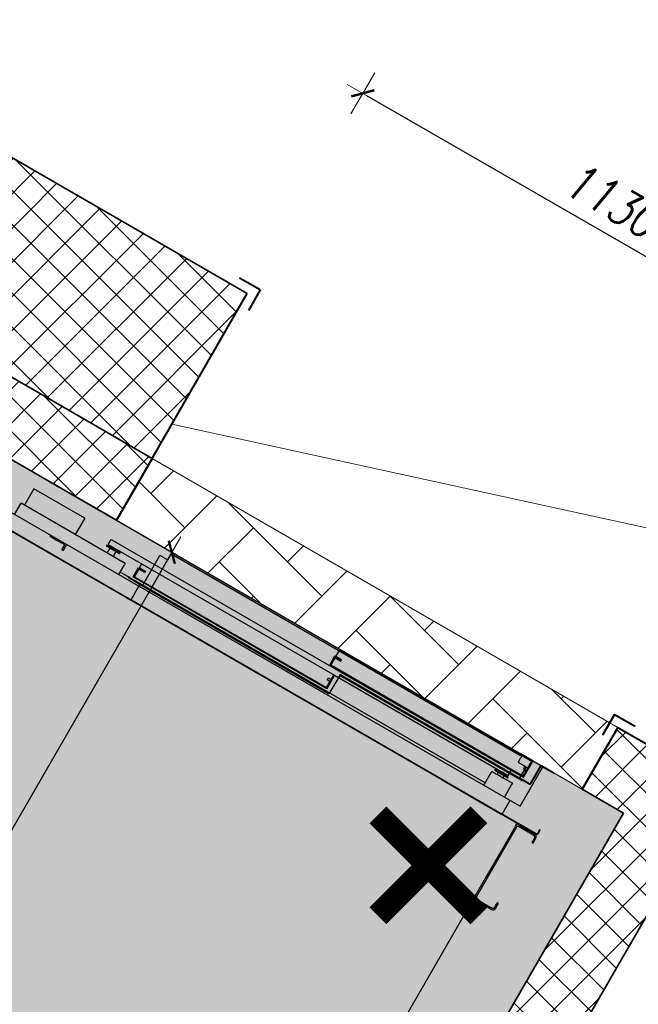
# Model space of a CAD drawing. Header units: millimetres. Extents: x 558 to 24471, y -5755 to 3551.
# Tile 32 of 35: x 23342 to 23472, y 2774 to 2981. Entities that reach past the tile are written whole.
import ezdxf

# ---------------------------------------------------------------- set-up
doc = ezdxf.new("R2010")
doc.units = ezdxf.units.MM
doc.layers.add('K_Dzwig', color=10, linetype='Continuous')
for name, color, linetype, lineweight in [('K_Grube', 4, 'Continuous', 35), ('K_Grube_projektowane', 10, 'Continuous', 40), ('K_Kreskowanie', 8, 'Continuous', 5), ('K_Naroznik', 160, 'Continuous', 40), ('K_Opis_zmienny', 2, 'Continuous', 13), ('K_Widokowe', 6, 'Continuous', 13), ('K_Wyburzenia', 8, 'Continuous', 5), ('K_Wymiarowanie', 84, 'Continuous', 13)]:
    doc.layers.add(name, color=color, linetype=linetype, lineweight=lineweight)
doc.styles.add('Zwykły 50', font='romans.shx', dxfattribs={"width": 0.8, "oblique": 10, "height": 7.5})
doc.dimstyles.new('Skala_50', dxfattribs={"dimtxt": 7.5, "dimasz": 1, "dimexe": 1.25, "dimexo": 0.625, "dimgap": 3, "dimtad": 1, "dimdec": 1, "dimlfac": 10, "dimrnd": 0.5, "dimdsep": 46, "dimtxsty": 'Zwykły 50', "dimblk": 'Wymiar', "dimcen": 2.5, "dimse1": 1, "dimse2": 1, "dimazin": 0, "dimtfac": 1, "dimtdec": 1, "dimtix": 1, "dimtmove": 0, "dimatfit": 3, "dimfxl": 1, "dimtfill": 1, "dimarcsym": 0})

# ---------------------------------------------------------------- blocks, each defined once
blk = doc.blocks.new('kabina')
at = {"layer": 'K_Dzwig'}
for p, q in [((17908.07, -7146.85), (17768.07, -7146.85)), ((17905.57, -7146.85), (17902.67, -7146.85)), ((17902.67, -7146.85), (17902.67, -7146.97)), ((17902.67, -7146.97), (17905.45, -7146.97)), ((17905.45, -7146.97), (17905.45, -7150.73)), ((17905.57, -7146.85), (17905.54, -7146.85)), ((17905.57, -7150.85), (17905.57, -7146.85)), ((17905.57, -7146.85), (17905.57, -7150.85)), ((17910.52, -7146.82), (17907.76, -7146.82)), ((17910.52, -7146.94), (17907.76, -7146.94)), ((17908.07, -7156.45), (17908.07, -7146.85)), ((17910.82, -7146.82), (17910.52, -7146.82)), ((17910.52, -7146.94), (17910.82, -7146.94)), ((17910.82, -7146.94), (17910.82, -7146.82)), ((17816.19, -7155.85), (17816.19, -7148.65)), ((17816.79, -7148.65), (17816.19, -7148.65)), ((17816.79, -7148.65), (17817.94, -7148.65)), ((17818.09, -7147.15), (17818.09, -7147.45)), ((17818.39, -7147.15), (17818.09, -7147.15)), ((17818.09, -7147.75), (17818.09, -7147.45)), ((17818.09, -7148.5), (17818.09, -7147.75)), ((17818.39, -7147.15), (17902.79, -7147.15)), ((17859.77, -7148.65), (17858.57, -7148.65)), ((17858.57, -7148.65), (17858.57, -7150.85)), ((17858.69, -7150.73), (17858.69, -7148.77)), ((17858.69, -7148.77), (17859.77, -7148.77)), ((17858.81, -7148.55), (17858.81, -7147.07)), ((17858.81, -7147.07), (17905.37, -7147.07)), ((17860.2, -7148.55), (17858.81, -7148.55)), ((17858.81, -7148.87), (17860.2, -7148.87)), ((17858.81, -7150.68), (17858.81, -7148.87)), ((17859.77, -7148.77), (17859.77, -7148.65)), ((17860.2, -7148.87), (17860.2, -7148.55)), ((17903.09, -7147.15), (17902.79, -7147.15)), ((17903.09, -7147.45), (17903.09, -7147.15)), ((17903.09, -7147.75), (17903.09, -7147.45)), ((17903.09, -7148.5), (17903.09, -7147.75)), ((17904.39, -7148.65), (17903.24, -7148.65)), ((17904.99, -7148.65), (17904.39, -7148.65)), ((17904.68, -7148.73), (17904.68, -7149.22)), ((17905.37, -7148.73), (17904.68, -7148.73)), ((17904.99, -7148.65), (17904.99, -7151.35)), ((17905.37, -7147.07), (17905.37, -7148.73)), ((17907.52, -7147.06), (17907.52, -7151.23)), ((17907.64, -7147.06), (17907.64, -7151.23)), ((17798.62, -7149.75), (17786.27, -7149.75)), ((17786.27, -7149.75), (17786.27, -7153.75)), ((17798.62, -7149.75), (17798.62, -7153.75)), ((17805.66, -7152.1), (17805.66, -7150.85)), ((17805.66, -7150.85), (17860.57, -7150.85)), ((17806.5, -7150.85), (17806.5, -7150.85)), ((17806.5, -7150.85), (17806.55, -7150.85)), ((17806.55, -7150.85), (17806.55, -7150.85)), ((17806.55, -7150.85), (17806.57, -7150.85)), ((17806.57, -7150.85), (17806.76, -7150.85)), ((17806.75, -7150.85), (17806.75, -7150.85)), ((17806.76, -7150.85), (17806.78, -7150.85)), ((17858.57, -7150.85), (17905.57, -7150.85)), ((17905.45, -7150.73), (17858.69, -7150.73)), ((17905.37, -7150.68), (17858.81, -7150.68)), ((17860.57, -7150.85), (17902.64, -7150.85)), ((17901.24, -7150.85), (17902.64, -7150.85)), ((17902.64, -7152.1), (17902.64, -7150.85)), ((17904.68, -7149.22), (17905.37, -7149.22)), ((17905.37, -7149.22), (17905.37, -7150.68)), ((17805.96, -7152.13), (17805.46, -7152.37)), ((17805.46, -7152.37), (17805.46, -7152.53)), ((17805.46, -7152.37), (17808.66, -7152.37)), ((17805.46, -7152.53), (17805.51, -7152.58)), ((17805.46, -7152.53), (17808.66, -7152.53)), ((17808.61, -7152.58), (17805.51, -7152.58)), ((17805.66, -7152.1), (17860.57, -7152.1)), ((17805.96, -7152.1), (17805.96, -7152.13)), ((17805.96, -7152.13), (17808.16, -7152.13)), ((17806.31, -7152.58), (17806.31, -7153.03)), ((17806.31, -7153.03), (17806.31, -7153.75)), ((17807.8, -7153.03), (17807.81, -7153.03)), ((17807.81, -7153.03), (17807.81, -7152.58)), ((17807.81, -7153.03), (17807.81, -7153.75)), ((17808.16, -7152.13), (17808.16, -7152.1)), ((17808.16, -7152.13), (17808.16, -7152.1)), ((17808.66, -7152.37), (17808.16, -7152.13)), ((17808.16, -7152.13), (17808.16, -7152.13)), ((17808.61, -7152.58), (17808.66, -7152.53)), ((17808.66, -7152.53), (17808.66, -7152.37)), ((17813.57, -7155.35), (17813.57, -7153.15)), ((17813.57, -7153.15), (17814.77, -7153.15)), ((17813.81, -7153.05), (17813.81, -7152.1)), ((17813.81, -7153.05), (17815.2, -7153.05)), ((17814.77, -7153.15), (17814.77, -7153.27)), ((17815.2, -7153.05), (17815.2, -7153.37)), ((17860.37, -7153.23), (17860.37, -7152.1)), ((17860.45, -7155.23), (17860.45, -7152.1)), ((17860.57, -7155.35), (17860.57, -7152.1)), ((17860.57, -7152.1), (17860.57, -7155.35)), ((17860.57, -7152.1), (17902.64, -7152.1)), ((17861.49, -7151.35), (17861.49, -7151.47)), ((17861.79, -7151.35), (17861.49, -7151.35)), ((17861.49, -7151.47), (17861.79, -7151.47)), ((17861.49, -7151.47), (17861.49, -7151.59)), ((17861.49, -7151.59), (17905.69, -7151.59)), ((17861.49, -7151.59), (17861.49, -7156.09)), ((17861.79, -7151.47), (17861.79, -7151.35)), ((17861.79, -7151.35), (17905.39, -7151.35)), ((17861.79, -7151.47), (17905.39, -7151.47)), ((17899.24, -7153.08), (17904.24, -7153.08)), ((17899.24, -7153.08), (17899.24, -7153.4)), ((17900.14, -7152.13), (17899.64, -7152.37)), ((17899.64, -7152.37), (17899.64, -7152.53)), ((17899.64, -7152.37), (17902.84, -7152.37)), ((17899.64, -7152.53), (17899.69, -7152.58)), ((17899.64, -7152.53), (17902.84, -7152.53)), ((17902.79, -7152.58), (17899.69, -7152.58)), ((17900.14, -7152.1), (17900.14, -7152.13)), ((17900.14, -7152.13), (17902.34, -7152.13)), ((17900.49, -7152.58), (17900.49, -7153.03)), ((17900.49, -7153.03), (17900.54, -7153.08)), ((17900.49, -7153.03), (17901.98, -7153.03)), ((17901.24, -7152.1), (17902.64, -7152.1)), ((17901.94, -7153.08), (17901.99, -7153.03)), ((17901.98, -7153.03), (17901.99, -7153.03)), ((17901.99, -7153.03), (17901.99, -7152.58)), ((17902.34, -7152.13), (17902.34, -7152.1)), ((17902.84, -7152.37), (17902.34, -7152.13)), ((17902.34, -7152.13), (17902.34, -7152.13)), ((17902.79, -7152.58), (17902.84, -7152.53)), ((17902.84, -7152.53), (17902.84, -7152.37)), ((17902.84, -7152.37), (17902.84, -7152.37)), ((17904.24, -7153.08), (17904.24, -7153.4)), ((17905.39, -7151.35), (17905.39, -7151.47)), ((17905.69, -7151.35), (17905.39, -7151.35)), ((17905.39, -7151.47), (17905.69, -7151.47)), ((17905.69, -7151.47), (17905.69, -7151.35)), ((17905.69, -7151.59), (17905.69, -7151.47)), ((17907.4, -7151.35), (17905.93, -7151.35)), ((17907.4, -7151.47), (17905.93, -7151.47)), ((17785.46, -7156.45), (17785.46, -7153.75)), ((17810.72, -7153.75), (17785.46, -7153.75)), ((17810.72, -7153.75), (17810.72, -7154.08)), ((17810.72, -7156.45), (17810.72, -7154.08)), ((17814.77, -7153.27), (17813.69, -7153.27)), ((17813.69, -7153.27), (17813.69, -7155.23)), ((17813.69, -7155.23), (17860.45, -7155.23)), ((17813.81, -7153.37), (17813.81, -7155.18)), ((17815.2, -7153.37), (17813.81, -7153.37)), ((17813.81, -7155.18), (17860.37, -7155.18)), ((17859.68, -7153.23), (17860.37, -7153.23)), ((17859.68, -7153.72), (17859.68, -7153.23)), ((17860.37, -7153.72), (17859.68, -7153.72)), ((17860.37, -7155.18), (17860.37, -7153.72)), ((17899.24, -7153.4), (17899.24, -7156.13)), ((17904.24, -7153.4), (17904.24, -7156.13)), ((17768.07, -7156.45), (17908.07, -7156.45)), ((17794.27, -7156.75), (17794.27, -7156.45)), ((17795.27, -7156.75), (17794.27, -7156.75)), ((17795.27, -7156.45), (17795.27, -7156.75)), ((17797.77, -7156.75), (17795.27, -7156.75)), ((17797.77, -7157.95), (17797.77, -7156.75)), ((17798.07, -7156.45), (17798.07, -7157.95)), ((17899.24, -7155.85), (17810.72, -7155.85)), ((17812.69, -7155.85), (17812.69, -7155.97)), ((17812.99, -7155.85), (17812.69, -7155.85)), ((17812.69, -7155.97), (17815.57, -7155.97)), ((17812.99, -7155.85), (17815.45, -7155.85)), ((17860.57, -7155.35), (17813.57, -7155.35)), ((17815.57, -7155.85), (17815.57, -7159.85)), ((17815.57, -7155.97), (17861.11, -7155.97)), ((17861.41, -7156.09), (17815.57, -7156.09)), ((17815.99, -7155.85), (17861.11, -7155.85)), ((17861.11, -7155.85), (17861.11, -7155.97)), ((17861.41, -7155.85), (17861.11, -7155.85)), ((17861.11, -7155.97), (17861.41, -7155.97)), ((17861.41, -7155.97), (17861.41, -7155.85)), ((17861.41, -7155.97), (17861.41, -7156.09)), ((17861.49, -7156.09), (17861.41, -7156.09)), ((17899.24, -7156.13), (17899.24, -7156.15)), ((17899.24, -7156.45), (17899.24, -7156.15)), ((17904.24, -7156.13), (17904.24, -7156.15)), ((17904.24, -7156.15), (17904.24, -7156.45)), ((17905.57, -7156.45), (17905.57, -7159.85)), ((17797.77, -7157.95), (17798.07, -7157.95)), ((17914.19, -7158.65), (17914.07, -7158.65)), ((17914.07, -7158.65), (17914.07, -7158.95)), ((17914.07, -7158.95), (17914.07, -7159.61)), ((17914.19, -7158.95), (17914.19, -7158.65)), ((17914.19, -7158.95), (17914.19, -7159.61)), ((17781.93, -7159.73), (17814.61, -7159.73)), ((17781.93, -7159.85), (17814.61, -7159.85)), ((17809.73, -7159.73), (17810.61, -7159.73)), ((17814.61, -7159.73), (17815.57, -7159.73)), ((17814.61, -7159.85), (17815.57, -7159.85)), ((17909.18, -7159.85), (17815.47, -7159.85)), ((17815.57, -7159.73), (17887.11, -7159.73)), ((17815.57, -7159.85), (17891.11, -7159.85)), ((17887.11, -7159.73), (17905.93, -7159.73)), ((17891.11, -7159.85), (17905.45, -7159.85)), ((17913.95, -7159.85), (17905.45, -7159.85)), ((17913.95, -7159.73), (17905.93, -7159.73)), ((17909.31, -7160.09), (17909.31, -7159.85)), ((17909.31, -7159.97), (17910.03, -7159.97)), ((17909.31, -7160.22), (17909.31, -7160.09)), ((17909.31, -7160.72), (17909.31, -7160.09)), ((17909.31, -7160.1), (17909.31, -7172.91)), ((17909.31, -7160.6), (17909.31, -7160.22)), ((17909.31, -7160.6), (17909.31, -7171.9)), ((17909.61, -7160.6), (17909.61, -7177.6)), ((17913.21, -7160.3), (17909.91, -7160.3)), ((17910.03, -7159.97), (17912.34, -7159.97)), ((17912.34, -7159.97), (17913.88, -7159.97)), ((17912.49, -7159.97), (17912.49, -7159.85)), ((17913.21, -7160.3), (17913.71, -7160.3)), ((17914.01, -7160.6), (17914.01, -7161.3)), ((17914.01, -7161.3), (17914.01, -7161.8)), ((17914.31, -7161.3), (17914.31, -7160.6)), ((17914.31, -7161.8), (17914.31, -7161.3)), ((17914.01, -7161.8), (17914.31, -7161.8)), ((17909.31, -7172.01), (17909.31, -7171.9)), ((17909.31, -7252.7), (17909.31, -7172.01)), ((17909.61, -7177.6), (17909.31, -7177.6)), ((17909.91, -7178.2), (17909.91, -7177.9)), ((17909.91, -7177.9), (17913.21, -7177.9)), ((17913.21, -7177.9), (17913.21, -7178.2)), ((17913.71, -7177.9), (17913.21, -7177.9)), ((17913.71, -7178.2), (17913.71, -7177.9)), ((17914.31, -7176.4), (17914.01, -7176.4)), ((17914.01, -7176.4), (17914.01, -7176.9)), ((17914.01, -7176.9), (17914.31, -7176.9)), ((17914.01, -7176.9), (17914.01, -7177.6)), ((17914.31, -7177.6), (17914.01, -7177.6)), ((17914.31, -7176.9), (17914.31, -7176.4)), ((17914.31, -7177.6), (17914.31, -7176.9)), ((17909.91, -7178.2), (17913.21, -7178.2)), ((17913.21, -7178.2), (17913.71, -7178.2))]:
    blk.add_line(p, q, dxfattribs=at)
for centre, radius, start, end in [((17907.76, -7147.06), 0.24, 90, 180), ((17907.76, -7147.06), 0.12, 90, 180), ((17817.94, -7148.5), 0.15, 270, 0), ((17903.24, -7148.5), 0.15, 180, 270), ((17905.93, -7151.59), 0.24, 90, 180), ((17905.93, -7151.59), 0.12, 90, 180), ((17907.4, -7151.23), 0.12, 270, 0), ((17907.4, -7151.23), 0.24, 270, 0), ((17798.61, -7153.74), 0.01, 270, 359), ((17909.91, -7160.6), 0.3, 90, 180), ((17913.71, -7160.6), 0.3, 0, 90), ((17913.44, -7160.73), 0.872, 8.3244, 60.1033), ((17913.95, -7159.61), 0.24, 270, 0), ((17913.95, -7159.61), 0.12, 270, 0), ((17909.91, -7177.6), 0.6, 180, 270), ((17909.91, -7177.6), 0.3, 180, 270), ((17913.71, -7177.6), 0.6, 270, 0), ((17913.71, -7177.6), 0.3, 270, 0)]:
    blk.add_arc(centre, radius, start, end, dxfattribs=at)
blk = doc.blocks.new('Wymiar')
for p, q in [((0, -5), (0, 5)), ((-3.75, 0), (3.75, 0))]:
    blk.add_line(p, q)
at = {"const_width": 0.5}
blk.add_lwpolyline([(-1.77, -1.77), (1.77, 1.77)], dxfattribs=at)
blk = doc.blocks.new('*D779')
at = {"layer": 'Defpoints', "color": 0}
for p in [(23337.26, 2890.36), (23221.26, 2689.44), (23258.07, 2668.19)]:
    blk.add_point(p, dxfattribs=at)
at = {"layer": 'K_Wymiarowanie', "color": 0, "lineweight": -2, "ltscale": 5}
blk.add_line((23373.57, 2868.24), (23258.57, 2669.05), dxfattribs=at)
at = {"layer": 'K_Wymiarowanie', "color": 0, "linetype": 'ByBlock', "lineweight": -2}
for p, rotation in [((23374.07, 2869.1), 59.99999999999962), ((23258.07, 2668.19), 239.9999999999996)]:
    blk.add_blockref('Wymiar', p, dxfattribs=dict(at, rotation=rotation))
at = {"layer": 'K_Wymiarowanie', "color": 0, "ltscale": 5, "insert": (23310.22, 2772.02), "char_height": 7.5, "attachment_point": 5, "rotation": 60, "style": 'Zwykły 50', "bg_fill": 3, "box_fill_scale": 1.1, "bg_fill_color": 256, "bg_fill_true_color": 13158600, "bg_fill_transparency": 0}
blk.add_mtext('2320', dxfattribs=at)
blk = doc.blocks.new('*D780')
at = {"layer": 'Defpoints', "color": 0}
for p in [(23414.19, 2965.49), (23369.92, 2888.82), (23467.78, 2832.32)]:
    blk.add_point(p, dxfattribs=at)
at = {"layer": 'K_Wymiarowanie', "color": 0, "lineweight": -2, "ltscale": 5}
blk.add_line((23511.19, 2909.49), (23415.06, 2964.99), dxfattribs=at)
at = {"layer": 'K_Wymiarowanie', "color": 0, "linetype": 'ByBlock', "lineweight": -2}
for p, rotation in [((23414.19, 2965.49), 150.0000000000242), ((23512.05, 2908.99), 330.0000000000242)]:
    blk.add_blockref('Wymiar', p, dxfattribs=dict(at, rotation=rotation))
at = {"layer": 'K_Wymiarowanie', "color": 0, "ltscale": 5, "insert": (23466.5, 2943.09), "char_height": 7.5, "attachment_point": 5, "rotation": 330, "style": 'Zwykły 50', "bg_fill": 3, "box_fill_scale": 1.1, "bg_fill_color": 256, "bg_fill_true_color": 13158600, "bg_fill_transparency": 0}
blk.add_mtext('1130', dxfattribs=at)
blk = doc.blocks.new('*D859')
at = {"layer": 'Defpoints', "color": 0}
for p in [(23467.78, 2832.32), (23460.28, 2819.33), (23508.8, 2808.64)]:
    blk.add_point(p, dxfattribs=at)
at = {"layer": 'K_Wymiarowanie', "color": 0, "lineweight": -2, "ltscale": 5}
for p, q in [((23501.3, 2795.65), (23508.8, 2808.64)), ((23509.3, 2809.5), (23509.8, 2810.37)), ((23500.8, 2794.78), (23500.3, 2793.91))]:
    blk.add_line(p, q, dxfattribs=at)
at = {"layer": 'K_Wymiarowanie', "color": 0, "linetype": 'ByBlock', "lineweight": -2}
for p, rotation in [((23508.8, 2808.64), 240.0000000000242), ((23501.3, 2795.65), 60.00000000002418)]:
    blk.add_blockref('Wymiar', p, dxfattribs=dict(at, rotation=rotation))
at = {"layer": 'K_Wymiarowanie', "color": 0, "ltscale": 5, "insert": (23499.2, 2805.52), "char_height": 7.5, "attachment_point": 5, "rotation": 60, "style": 'Zwykły 50', "bg_fill": 3, "box_fill_scale": 1.1, "bg_fill_color": 256, "bg_fill_true_color": 13158600, "bg_fill_transparency": 0}
blk.add_mtext('150', dxfattribs=at)

msp = doc.modelspace()

# ---------------------------------------------------------------- hatches: boundary and pattern name
at = {"layer": 'K_Kreskowanie', "ltscale": 5}
h = msp.add_hatch(dxfattribs=at)
h.set_pattern_fill('ANSI37', color=256, scale=1.6)
h.set_pattern_definition([(45, (2962.861, -2454.189), (-3.5921024, 3.5921024), []), (135, (2962.861, -2454.189), (-3.5921024, -3.5921024), [])])
h.paths.add_polyline_path([(23007.059, 3098.317), (22767.559, 2683.491), (22861.955, 2628.991), (22866.955, 2637.651), (22828.85, 2659.651), (22842.85, 2683.9), (22808.209, 2703.9), (22875.301, 2820.107), (22954.976, 2774.107), (22959.976, 2782.767), (22880.301, 2828.767), (23028.709, 3085.817), (23106.652, 3040.817), (23041.652, 2928.234), (23050.312, 2923.234), (23115.312, 3035.817), (23184.594, 2995.817), (23176.094, 2981.095), (23202.075, 2966.095), (23210.575, 2980.817), (23298.909, 2929.817), (23164.909, 2697.722), (23099.957, 2735.222), (23094.957, 2726.562), (23047.326, 2754.062), (22986.326, 2648.407), (23033.957, 2620.907), (22999.457, 2561.151), (22944.898, 2592.651), (22939.898, 2583.991), (23094.05, 2494.991), (23099.05, 2503.651), (23008.118, 2556.151), (23103.618, 2721.562), (23170.302, 2683.062), (23309.302, 2923.817), (23369.923, 2888.817), (23389.923, 2923.458), (23179.479, 3044.958), (23208.979, 3096.053), (23176.07, 3115.053), (23146.57, 3063.958), (23008.872, 3143.458), (22988.872, 3108.817), (23007.059, 3098.317)], is_closed=False)
h.paths.add_polyline_path([(23038.957, 2629.567), (22999.986, 2652.067), (23050.986, 2740.402), (23089.957, 2717.902), (23038.957, 2629.567)], is_closed=False, flags=16)
h.paths.add_polyline_path([(22803.209, 2695.24), (22829.19, 2680.24), (22820.19, 2664.651), (22794.209, 2679.651), (22803.209, 2695.24)], is_closed=False, flags=16)
h = msp.add_hatch(dxfattribs=at)
h.set_pattern_fill('ANSI37', color=256, scale=1.6)
h.set_pattern_definition([(45, (3090.788, 2977.9395), (-3.5921024, 3.5921024), []), (135, (3090.788, 2977.9395), (-3.5921024, -3.5921024), [])])
h.paths.add_polyline_path([(23314.792, 2903.327), (23362.423, 2875.827), (23369.923, 2888.817), (23309.302, 2923.817), (23170.302, 2683.062), (23350.435, 2579.062), (23489.435, 2819.817), (23467.784, 2832.317), (23460.284, 2819.327), (23468.944, 2814.327), (23352.944, 2613.409), (23198.792, 2702.409), (23314.792, 2903.327)], is_closed=False)
at = {"layer": 'K_Widokowe', "transparency": 33554687}
h = msp.add_hatch(dxfattribs=at)
h.set_pattern_fill('AR-HBONE', color=10, scale=0.1)
h.set_pattern_definition([(45, (7047.138, 7177.577), (3e-15, 14.36841), [30.48, -10.16]), (135, (7054.322, 7184.762), (3e-15, 14.36841), [30.48, -10.16])])
h.paths.add_polyline_path([(23369.923, 2888.817), (23362.423, 2875.827), (23405.605, 2850.895), (23403.772, 2869.275), (23369.923, 2888.817)], is_closed=False)
h.paths.add_polyline_path([(23460.284, 2819.327), (23467.784, 2832.317), (23403.772, 2869.275), (23405.605, 2850.895), (23460.284, 2819.327)], is_closed=False)
at = {"layer": 'K_Wyburzenia'}
h = msp.add_hatch(dxfattribs=at)
h.set_pattern_fill('AR-CONC', color=256, scale=0.05)
h.set_pattern_definition([(50, (21774.1485, 6065.275), (9.109233, -0.796954), [0.9525, -10.4775]), (355, (21774.1485, 6065.275), (-1.76217, 9.552842), [0.762, -8.38203]), (100.45144, (21774.908, 6065.209), (7.347062, 8.755888), [0.8095, -8.904512]), (46.1842, (21774.148, 6067.815), (13.553952, -2.102116), [1.42875, -15.71625]), (96.63556, (21775.278, 6067.64), (11.870207, 12.371306), [1.21425, -13.35678]), (351.18415, (21774.148, 6067.815), (11.870207, 12.371306), [1.143, -12.572987]), (21, (21775.4185, 6067.18), (7.58072, -5.11326), [0.9525, -10.4775]), (326, (21775.4185, 6067.18), (3.090101, 9.209398), [0.762, -8.382]), (71.45145, (21776.05, 6066.754), (10.67082, 4.096138), [0.8095, -8.904497]), (37.5, (21774.1485, 6065.2752), (0.1544302, 4.227752), [0, -8.2804, 0, -8.509, 0, -8.41375]), (7.5, (21774.1485, 6065.275), (3.340983, 5.009029), [0, -4.8514, 0, -8.0899, 0, -3.20675]), (327.5, (21771.3164, 6065.2752), (6.7795298, -0.2864372), [0, -3.175, 0, -9.906, 0, -13.1445]), (317.5, (21770.0464, 6065.275), (7.406459, 1.271325), [0, -4.1275, 0, -6.5786, 0, -9.3345])])
h.paths.add_polyline_path([(23314.792, 2903.327), (23468.944, 2814.327), (23352.944, 2613.409), (23198.792, 2702.409)])

# ---------------------------------------------------------------- linework, layer by layer
at = {"layer": 'K_Grube', "ltscale": 5}
for p, q in [((23179.479, 3044.958), (23389.923, 2923.458)), ((23309.302, 2923.817), (23369.923, 2888.817)), ((23314.792, 2903.327), (23362.423, 2875.827)), ((23489.435, 2819.817), (23350.435, 2579.062)), ((23460.284, 2819.327), (23468.944, 2814.327)), ((23468.944, 2814.327), (23352.944, 2613.409))]:
    msp.add_line(p, q, dxfattribs=at)
at = {"layer": 'K_Grube_projektowane'}
for p, q in [((23369.923, 2888.817), (23389.923, 2923.458)), ((23369.923, 2888.817), (23362.423, 2875.827)), ((23467.784, 2832.317), (23460.284, 2819.327)), ((23467.784, 2832.317), (23489.435, 2819.817))]:
    msp.add_line(p, q, dxfattribs=at)
at = {"layer": 'K_Naroznik'}
for p, q in [((23392.655, 2924.19), (23388.325, 2926.69)), ((23392.655, 2924.19), (23390.155, 2919.86)), ((23467.052, 2835.049), (23464.552, 2830.719)), ((23467.052, 2835.049), (23471.382, 2832.549))]:
    msp.add_line(p, q, dxfattribs=at)
at = {"layer": 'K_Opis_zmienny', "ltscale": 5}
msp.add_line((23489.627, 2870.774), (23374.08, 2896.017), dxfattribs=at)
at = {"layer": 'K_Widokowe', "color": 10, "ltscale": 5}
msp.add_line((23467.784, 2832.317), (23369.923, 2888.817), dxfattribs=at)
at = {"layer": 'K_Wyburzenia'}
msp.add_lwpolyline([(23314.792, 2903.327), (23468.944, 2814.327), (23352.944, 2613.409), (23198.792, 2702.409)], close=True, dxfattribs=at)
msp.add_lwpolyline([(23314.792, 2903.327), (23468.944, 2814.327), (23352.944, 2613.409), (23198.792, 2702.409)], close=True, dxfattribs=at)
at = {"layer": 'K_Wyburzenia', "color": 9, "const_width": 5}
for points in [[(23417.357, 2813.952), (23438.57, 2792.739)], [(23438.57, 2813.952), (23417.357, 2792.739)]]:
    msp.add_lwpolyline(points, dxfattribs=at)

# ---------------------------------------------------------------- block references
at = {"layer": 'K_Grube', "rotation": 329.999999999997}
msp.add_blockref('kabina', (11516.626, 17967.44), dxfattribs=at)

# ---------------------------------------------------------------- next in the draw order: dimensions: what is measured, and where the dimension line sits
at = {"layer": 'K_Wymiarowanie', "ltscale": 5}
dim = msp.add_aligned_dim(p1=(23337.256, 2890.357), p2=(23221.256, 2689.439), distance=42.504, dimstyle='Skala_50', dxfattribs=at)
dim.commit()
dim.dimension.update_dxf_attribs({"geometry": '*D779', "text_midpoint": (23310.22, 2772.021)})

# ---------------------------------------------------------------- next in the draw order: dimensions: what is measured, and where the dimension line sits
dim = msp.add_aligned_dim(p1=(23467.784, 2832.317), p2=(23369.923, 2888.817), distance=-88.534, dimstyle='Skala_50', dxfattribs=at)
dim.commit()
dim.dimension.update_dxf_attribs({"geometry": '*D780', "text_midpoint": (23466.496, 2943.086)})

# ---------------------------------------------------------------- next in the draw order: dimensions: what is measured, and where the dimension line sits
dim = msp.add_aligned_dim(p1=(23460.284, 2819.327), p2=(23467.784, 2832.317), distance=-47.361, dimstyle='Skala_50', dxfattribs=at)
dim.commit()
dim.dimension.update_dxf_attribs({"geometry": '*D859', "text_midpoint": (23499.204, 2805.516)})

doc.saveas('drawing.dxf')
